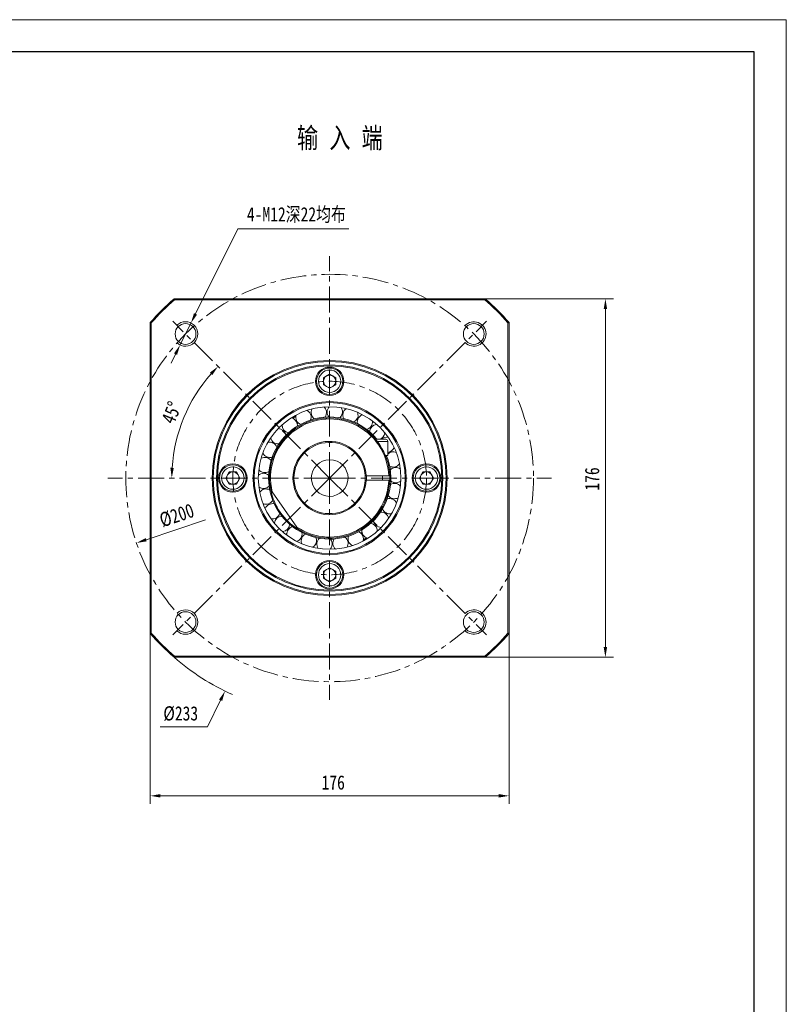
# Model space of a CAD drawing. Header units: millimetres. Extents: x -170 to 1154, y -131 to 806.
# Tile 5 of 5: x 778 to 1154, y 322 to 806. Entities that reach past the tile are written whole.
import ezdxf

# ---------------------------------------------------------------- set-up
doc = ezdxf.new("R2010")
doc.units = ezdxf.units.MM
doc.header["$LTSCALE"] = 2
doc.linetypes.add('CENTER', pattern=[10.16, 6.35, -1.27, 1.27, -1.27])
doc.layers.get('0').update_dxf_attribs({"lineweight": 18})
for name, color, linetype, lineweight in [('3中心线层', 1, 'CENTER', 18), ('7标注层', 4, 'Continuous', 18), ('图框_外框线', 7, 'Continuous', 18)]:
    doc.layers.add(name, color=color, linetype=linetype, lineweight=lineweight)
doc.styles.add('PC_TEXTSTYLE', font='txt', dxfattribs={"width": 0.8})
doc.styles.add('TH_GBDIM', font='txt', dxfattribs={"width": 0.8})
doc.dimstyles.new('TH_GBDIM', dxfattribs={"dimscale": 2, "dimtxt": 3.5, "dimasz": 2.5, "dimexe": 2, "dimexo": 0, "dimgap": 1.5, "dimtad": 1, "dimdec": 1, "dimdsep": 46, "dimtxsty": 'TH_GBDIM', "dimcen": 2.5, "dimdle": 5, "dimclrd": 4, "dimclre": 4, "dimclrt": 3, "dimadec": 0, "dimazin": 2, "dimtfac": 0.714286, "dimtdec": 1, "dimtmove": 0, "dimatfit": 3, "dimfxl": 0, "dimtolj": 1, "dimarcsym": 0})

# ---------------------------------------------------------------- blocks, each defined once
blk = doc.blocks.new('*X5')
at = {"layer": '7标注层'}
for points in [[(847.41, 425.38), (847.41, 423.71), (842.41, 424.54)], [(1013.41, 425.38), (1013.41, 423.71), (1018.41, 424.54)]]:
    blk.add_hatch(color=4, dxfattribs=at).paths.add_polyline_path(points, flags=0)
at = {"layer": '7标注层', "color": 4}
for p, q in [((842.41, 504.21), (842.41, 420.54)), ((1018.41, 504.21), (1018.41, 420.54)), ((847.41, 424.54), (1013.41, 424.54))]:
    blk.add_line(p, q, dxfattribs=at)
at = {"layer": '7标注层', "color": 3, "insert": (932.15, 431.04), "char_height": 7, "width": 21.2178, "attachment_point": 5, "style": 'TH_GBDIM'}
blk.add_mtext('176', dxfattribs=at)
blk = doc.blocks.new('*X6')
at = {"layer": '7标注层'}
for points in [[(1064.87, 663.55), (1066.54, 663.55), (1065.7, 668.55)], [(1064.87, 497.55), (1066.54, 497.55), (1065.7, 492.55)]]:
    blk.add_hatch(color=4, dxfattribs=at).paths.add_polyline_path(points, flags=0)
at = {"layer": '7标注层', "color": 4}
for p, q in [((1006.75, 668.55), (1069.7, 668.55)), ((1065.7, 497.55), (1065.7, 663.55)), ((1006.75, 492.55), (1069.7, 492.55))]:
    blk.add_line(p, q, dxfattribs=at)
at = {"layer": '7标注层', "color": 3, "insert": (1059.2, 580.09), "char_height": 7, "width": 21.2178, "attachment_point": 5, "rotation": 90, "style": 'TH_GBDIM'}
blk.add_mtext('176', dxfattribs=at)
blk = doc.blocks.new('*X7')
at = {"layer": '7标注层'}
blk.add_hatch(color=4, dxfattribs=at).paths.add_polyline_path([(876.15, 471.84), (877.65, 471.1), (879.1, 475.96)], flags=0)
at = {"layer": '7标注层', "color": 4}
for p, q in [((930.41, 575.55), (930.41, 585.55)), ((925.41, 580.55), (935.41, 580.55)), ((870.47, 458.36), (876.9, 471.47)), ((847.21, 458.36), (870.47, 458.36))]:
    blk.add_line(p, q, dxfattribs=at)
blk.add_arc((930.41, 580.55), 116.5, 229.0573, 245.8404, dxfattribs=at)
at = {"layer": '7标注层', "color": 3, "insert": (857.34, 464.86), "char_height": 7, "width": 30.5511, "attachment_point": 5, "style": 'TH_GBDIM'}
blk.add_mtext('%%C233', dxfattribs=at)
blk = doc.blocks.new('*X8')
at = {"layer": '7标注层'}
for points in [[(863.85, 661.49), (865.34, 660.74), (862.37, 656.64)], [(854.05, 641.79), (855.55, 641.04), (857.03, 645.89)]]:
    blk.add_hatch(color=4, dxfattribs=at).paths.add_polyline_path(points, flags=0)
at = {"layer": '7标注层', "color": 4}
for p, q in [((885.35, 702.88), (864.59, 661.12)), ((939.78, 702.88), (885.35, 702.88)), ((857.03, 645.89), (862.37, 656.64)), ((854.8, 641.41), (852.57, 636.94))]:
    blk.add_line(p, q, dxfattribs=at)
at = {"layer": '7标注层', "color": 3, "insert": (914.07, 709.65), "char_height": 7, "width": 102.1689, "attachment_point": 5, "style": 'TH_GBDIM'}
blk.add_mtext('4-M12深22均布', dxfattribs=at)
blk = doc.blocks.new('*X9')
at = {"layer": '7标注层'}
blk.add_hatch(color=4, dxfattribs=at).paths.add_polyline_path([(840.1, 551.06), (840.63, 549.48), (835.62, 548.68)], flags=0)
at = {"layer": '7标注层', "color": 4}
blk.add_line((869.54, 560.09), (840.36, 550.27), dxfattribs=at)
at = {"layer": '7标注层', "color": 3, "insert": (855.4, 562.19), "char_height": 7, "width": 33.5226, "attachment_point": 5, "rotation": 18.5883, "style": 'TH_GBDIM'}
blk.add_mtext('%%C200', dxfattribs=at)
blk = doc.blocks.new('*X10')
for points in [[(871.6, 632.25), (872.82, 631.11), (875.63, 635.33)], [(853.94, 585.52), (852.27, 585.58), (852.94, 580.55)]]:
    blk.add_hatch(color=4).paths.add_polyline_path(points, flags=0)
at = {"color": 4}
blk.add_arc((930.41, 580.55), 77.46, 138.6989, 176.3011, dxfattribs=at)
at = {"color": 3, "insert": (852.84, 612.69), "char_height": 7, "width": 21.6051, "attachment_point": 5, "rotation": 67.5, "style": 'TH_GBDIM'}
blk.add_mtext('45%%D', dxfattribs=at)

msp = doc.modelspace()

# ---------------------------------------------------------------- linework, layer by layer
at = {"color": 7, "linetype": 'Continuous', "lineweight": 15}
for p, q in [((854.06, 668.55), (1006.75, 668.55)), ((1006.56, 668.05), (854.25, 668.05)), ((842.41, 504.21), (842.41, 656.9)), ((842.91, 656.71), (842.91, 504.4)), ((1017.91, 504.4), (1017.91, 656.71)), ((1018.41, 656.9), (1018.41, 504.21)), ((927.41, 629.79), (930.41, 631.52)), ((927.41, 626.32), (927.41, 629.79)), ((930.41, 631.52), (933.41, 629.79)), ((933.41, 629.79), (933.41, 626.32)), ((930.41, 624.59), (927.41, 626.32)), ((933.41, 626.32), (930.41, 624.59)), ((912.41, 610), (911.93, 610.28)), ((913.85, 610.84), (912.41, 610)), ((913.91, 611.42), (913.91, 611.17)), ((944.05, 609.92), (944.24, 609.53)), ((951.43, 607.75), (951.91, 608.17)), ((908.9, 601.47), (908.87, 601.65)), ((952.97, 599.55), (957.91, 599.55)), ((958.91, 598.55), (953.78, 598.55)), ((958.91, 598.55), (958.91, 591.55)), ((958.91, 591.55), (957.78, 591.55)), ((965.07, 585.37), (964.74, 585.27)), ((879.44, 580.55), (881.17, 583.55)), ((881.17, 577.55), (879.44, 580.55)), ((881.17, 583.55), (884.64, 583.55)), ((884.64, 583.55), (886.37, 580.55)), ((886.37, 580.55), (884.64, 577.55)), ((898.88, 582.78), (898.64, 583.21)), ((947.88, 579.55), (947.88, 581.5)), ((959.39, 581.55), (948.38, 581.55)), ((948.41, 581.55), (948.41, 579.55)), ((956.41, 581.55), (956.41, 579.55)), ((959.91, 580.55), (959.89, 581.55)), ((959.89, 579.55), (959.91, 580.55)), ((974.44, 580.55), (976.17, 583.55)), ((976.17, 577.55), (974.44, 580.55)), ((976.17, 583.55), (979.64, 583.55)), ((979.64, 583.55), (981.37, 580.55)), ((981.37, 580.55), (979.64, 577.55)), ((884.64, 577.55), (881.17, 577.55)), ((895.7, 576.02), (895.82, 576.06)), ((948.38, 579.55), (959.39, 579.55)), ((961.93, 578.33), (962.17, 577.89)), ((979.64, 577.55), (976.17, 577.55)), ((914.36, 556.4), (902.22, 573.74)), ((909.38, 553.36), (908.9, 552.94)), ((916.76, 551.18), (916.57, 551.58)), ((916.82, 553.65), (916.78, 553.83)), ((946.39, 553.64), (945.94, 553.4)), ((946.96, 550.27), (948.41, 551.11)), ((948.41, 551.11), (948.89, 550.83)), ((946.91, 549.69), (946.91, 549.94)), ((927.41, 534.79), (930.41, 536.52)), ((927.41, 531.32), (927.41, 534.79)), ((930.41, 536.52), (933.41, 534.79)), ((933.41, 534.79), (933.41, 531.32)), ((930.41, 529.59), (927.41, 531.32)), ((933.41, 531.32), (930.41, 529.59)), ((854.25, 493.05), (1006.56, 493.05)), ((1006.75, 492.55), (854.06, 492.55))]:
    msp.add_line(p, q, dxfattribs=at)
for points in [[(943.89, 609.59), (944.08, 609.23), (944.11, 609.17)], [(944.31, 612.02), (944.2, 612.48), (944.11, 612.76)], [(914.42, 607.47), (914.93, 607.75), (914.94, 607.75)], [(914.49, 607.19), (914.65, 607.26), (915.16, 607.56)], [(951.45, 608.13), (951.53, 608.2), (951.69, 608.34)], [(898.52, 582.86), (898.49, 582.91), (898.29, 583.22)], [(895.74, 575.74), (896.12, 575.86), (896.14, 575.86)], [(962.29, 578.25), (962.32, 578.2), (962.52, 577.89)], [(909.37, 552.98), (909.28, 552.91), (909.13, 552.77)], [(916.93, 551.52), (916.74, 551.88), (916.7, 551.94)], [(946.32, 553.92), (946.16, 553.85), (945.66, 553.55)], [(953.75, 554.48), (953.75, 554.77), (953.71, 555.24)]]:
    msp.add_lwpolyline(points, dxfattribs=at)
for centre, radius in [((859.7, 651.27), 5.1), ((1001.12, 651.27), 5.1), ((930.41, 580.55), 57.65), ((930.41, 580.55), 57.15), ((930.41, 580.55), 55.5), ((930.41, 580.55), 55), ((930.41, 628.05), 7), ((930.41, 628.05), 6.5), ((930.41, 628.05), 5.5), ((930.41, 580.55), 37.5), ((930.41, 580.55), 37), ((930.41, 580.55), 35), ((882.91, 580.55), 7), ((882.91, 580.55), 6.5), ((882.91, 580.55), 5.5), ((977.91, 580.55), 7), ((977.91, 580.55), 6.5), ((977.91, 580.55), 5.5), ((930.41, 533.05), 7), ((930.41, 533.05), 6.5), ((930.41, 533.05), 5.5), ((859.7, 509.84), 5.1), ((1001.12, 509.84), 5.1)]:
    msp.add_circle(centre, radius, dxfattribs=at)
for centre, radius, start, end in [((930.41, 580.55), 116.5, 130.9427, 139.0573), ((930.41, 580.55), 116, 131.0349, 138.9651), ((930.41, 580.55), 116, 41.0349, 48.9651), ((930.41, 580.55), 116.5, 40.9427, 49.0573), ((930.41, 628.05), 3, 120, 180), ((930.41, 628.05), 3, 60, 120), ((930.41, 628.05), 3, 0, 60), ((930.41, 628.05), 3, 180, 240), ((930.41, 628.05), 3, 240, 300), ((930.41, 628.05), 3, 300, 0), ((925.1, 612.62), 3.75, 150.0053, 233.721), ((925.1, 612.62), 3.75, 9.3967, 48.7882), ((932.93, 612.96), 3.75, 136.1591, 219.8748), ((932.93, 612.96), 3.75, 9.3967, 34.942), ((940.61, 611.41), 3.75, 122.3129, 206.0286), ((930.41, 580.55), 30, 39.2965, 189.3967), ((930.41, 580.55), 29.5, 1.9426, 191.2419), ((930.41, 580.55), 29, 1.9761, 193.5967), ((910.81, 606.48), 3.75, 9.3967, 76.4805), ((912.41, 611.73), 1.5, 252.7063, 300), ((912.41, 611.73), 1.5, 300, 347.2937), ((917.58, 610.42), 3.75, 163.8514, 247.5671), ((917.58, 610.42), 3.75, 9.3967, 62.6343), ((917.58, 610.42), 3.75, 338.9186, 9.3967), ((925.1, 612.62), 3.75, 325.0725, 9.3967), ((932.93, 612.96), 3.75, 311.2263, 9.3967), ((940.61, 611.41), 3.75, 297.3802, 9.3967), ((947.7, 608.07), 3.75, 108.4668, 192.1825), ((905.17, 601.04), 3.75, 9.3967, 90.3266), ((910.81, 606.48), 3.75, 177.6976, 261.4133), ((910.81, 606.48), 3.75, 352.7648, 9.3967), ((947.7, 608.07), 3.75, 283.534, 7.2497), ((953.78, 603.14), 3.75, 94.6206, 178.7253), ((905.17, 601.04), 3.75, 191.5437, 275.2594), ((953.78, 603.14), 3.75, 287.2494, 353.4036), ((958.51, 596.89), 3.75, 80.7745, 134.6337), ((957.91, 598.55), 1, 0, 90), ((901, 594.4), 3.75, 20.4571, 104.1728), ((930.41, 580.55), 18, 3.1847, 356.8153), ((930.41, 580.55), 17.5, 3.2758, 356.7242), ((958.51, 596.89), 3.75, 276.1441, 339.5574), ((898.54, 586.96), 3.75, 34.3033, 118.019), ((901, 594.4), 3.75, 205.3899, 289.1056), ((930.41, 580.55), 30, 189.3967, 21.4503), ((961.6, 589.69), 3.75, 66.9283, 135.8461), ((930.41, 580.55), 9, 90, 89.0591), ((961.6, 589.69), 3.75, 241.9956, 325.7113), ((962.88, 581.96), 3.75, 53.0822, 136.7979), ((882.91, 580.55), 3, 150, 210), ((882.91, 580.55), 3, 90, 150), ((882.91, 580.55), 3, 30, 90), ((882.91, 580.55), 3, 330, 30), ((897.94, 579.15), 3.75, 48.1494, 131.8651), ((898.54, 586.96), 3.75, 219.236, 302.9517), ((977.91, 580.55), 3, 150, 210), ((977.91, 580.55), 3, 90, 150), ((977.91, 580.55), 3, 30, 90), ((977.91, 580.55), 3, 330, 30), ((882.91, 580.55), 3, 210, 270), ((882.91, 580.55), 3, 270, 330), ((897.94, 579.15), 3.75, 233.0822, 316.7979), ((930.41, 580.55), 29, 236.4033, 358.0239), ((930.41, 580.55), 29.5, 238.7581, 358.0574), ((962.27, 574.15), 3.75, 39.236, 122.9517), ((962.88, 581.96), 3.75, 228.1494, 311.8651), ((977.91, 580.55), 3, 210, 270), ((977.91, 580.55), 3, 270, 330), ((899.22, 571.42), 3.75, 61.9956, 145.7113), ((930.41, 580.55), 29.5, 191.2419, 238.3676), ((959.81, 566.71), 3.75, 25.3899, 109.2218), ((962.27, 574.15), 3.75, 214.3033, 298.019), ((899.22, 571.42), 3.75, 246.9283, 330.644), ((902.31, 564.22), 3.75, 75.8417, 159.5574), ((902.31, 564.22), 3.75, 260.7745, 344.4902), ((907.03, 557.97), 3.75, 89.6879, 173.4036), ((955.64, 560.07), 3.75, 11.5437, 95.2594), ((959.81, 566.71), 3.75, 200.4571, 284.1728), ((907.03, 557.97), 3.75, 274.6206, 358.3363), ((913.12, 553.04), 3.75, 103.534, 187.2497), ((950.01, 554.63), 3.75, 9.3967, 81.4133), ((955.64, 560.07), 3.75, 186.6109, 270.3266), ((913.12, 553.04), 3.75, 288.4668, 9.3967), ((920.2, 549.7), 3.75, 117.3802, 201.0959), ((920.2, 549.7), 3.75, 9.3967, 26.0286), ((935.71, 548.49), 3.75, 9.3967, 53.721), ((943.23, 550.69), 3.75, 158.9186, 242.6343), ((943.23, 550.69), 3.75, 9.3967, 67.5671), ((950.01, 554.63), 3.75, 172.7648, 256.4805), ((943.23, 550.69), 3.75, 343.8514, 9.3967), ((920.2, 549.7), 3.75, 302.3129, 9.3967), ((927.89, 548.15), 3.75, 131.2263, 214.942), ((927.89, 548.15), 3.75, 316.1591, 9.3967), ((927.89, 548.15), 3.75, 9.3967, 39.8748), ((935.71, 548.49), 3.75, 145.0725, 228.7882), ((935.71, 548.49), 3.75, 330.0053, 9.3967), ((948.41, 549.38), 1.5, 120, 167.2937), ((948.41, 549.38), 1.5, 72.7063, 120), ((930.41, 533.05), 3, 120, 180), ((930.41, 533.05), 3, 180, 240), ((930.41, 533.05), 3, 60, 120), ((930.41, 533.05), 3, 0, 60), ((930.41, 533.05), 3, 300, 0), ((930.41, 533.05), 3, 240, 300), ((930.41, 580.55), 116.5, 220.9427, 229.0573), ((930.41, 580.55), 116, 221.0349, 228.9651), ((930.41, 580.55), 116, 311.0349, 318.9651), ((930.41, 580.55), 116.5, 310.9427, 319.0573)]:
    msp.add_arc(centre, radius, start, end, dxfattribs=at)
at = {"color": 4}
for centre, start, end in [((859.7, 651.27), 226.7191, 135), ((1001.12, 651.27), 225, 136.7191), ((859.7, 509.84), 225, 133.2809), ((1001.12, 509.84), 223.2809, 135)]:
    msp.add_arc(centre, 6, start, end, dxfattribs=at)
at = {"color": 7, "linetype": 'Continuous', "lineweight": 15}
for points in [[(854.06, 668.55), (854.25, 668.05)], [(1006.75, 668.55), (1006.56, 668.05)], [(842.41, 656.9), (842.91, 656.71)], [(1017.91, 656.71), (1018.41, 656.9)], [(948.38, 581.55), (947.88, 581.55)], [(959.89, 581.55), (959.39, 581.55)], [(947.88, 579.55), (948.38, 579.55)], [(959.39, 579.55), (959.89, 579.55)], [(901.47, 574.8), (902.22, 573.74)], [(914.36, 556.4), (915.11, 555.33)], [(842.41, 504.21), (842.91, 504.4)], [(1017.91, 504.4), (1018.41, 504.21)], [(854.25, 493.05), (854.06, 492.55)], [(1006.56, 493.05), (1006.75, 492.55)]]:
    msp.add_open_spline(points, degree=1, dxfattribs=at)
at = {"layer": '3中心线层'}
for q in [(930.41, 689.4), (853.44, 657.52), (1007.37, 657.52), (821.57, 580.55), (853.44, 503.59), (930.41, 471.71), (1007.37, 503.59), (1039.25, 580.55)]:
    msp.add_line((930.41, 580.55), q, dxfattribs=at)
for radius in [100, 47.5]:
    msp.add_circle((930.41, 580.55), radius, dxfattribs=at)
at = {"layer": '图框_外框线', "color": 3}
msp.add_lwpolyline([(-170.06, -131.07), (1154.46, -131.07), (1154.46, 805.55), (-170.06, 805.55)], close=True, dxfattribs=at)
at = {"layer": '图框_外框线', "color": 3, "lineweight": 25}
msp.add_lwpolyline([(-91.22, -115.3), (1138.69, -115.3), (1138.69, 789.79), (-91.22, 789.79)], close=True, dxfattribs=at)

# ---------------------------------------------------------------- texts
at = {"color": 3, "insert": (914.37, 752.55), "char_height": 10, "width": 71.9772, "attachment_point": 1, "style": 'PC_TEXTSTYLE'}
msp.add_mtext('输 入 端', dxfattribs=at)

# ---------------------------------------------------------------- dimensions: what is measured, and where the dimension line sits
dim = msp.add_angular_dim_2l(base=(858.84, 610.2), line1=((930.41, 580.55), (853.44, 657.52)), line2=((930.41, 580.55), (821.57, 580.55)), dimstyle='TH_GBDIM', override={"dimtad": 1, "dimtih": 0, "dimtoh": 0, "dimsah": 1, "dimtdec": 0, "dimtzin": 8})
dim.commit()
dim.dimension.update_dxf_attribs({"geometry": '*X10', "text_midpoint": (852.84, 612.69)})
at = {"layer": '7标注层'}
dim = msp.add_diameter_dim_2p(p1=(857.03, 645.89), p2=(862.37, 656.64), text='4-M12深22均布', dimstyle='TH_GBDIM', override={"dimtoh": 1, "dimdec": 0, "dimpost": '%%C<>', "dimsah": 1, "dimtzin": 0}, dxfattribs=at)
dim.commit()
dim.dimension.update_dxf_attribs({"geometry": '*X8', "text_midpoint": (885.35, 702.88), "dimtype": 163})
for p1, p2, override, picture, middle in [((981.71, 685.15), (879.1, 475.96), {"dimtih": 1, "dimtoh": 1, "dimpost": '%%C<>', "dimsah": 1, "dimtofl": 0, "dimtzin": 0}, '*X7', (870.47, 458.36)), ((1025.19, 612.43), (835.62, 548.68), {"dimpost": '%%C<>', "dimsah": 1, "dimtzin": 0}, '*X9', (857.48, 556.03))]:
    dim = msp.add_diameter_dim_2p(p1=p1, p2=p2, dimstyle='TH_GBDIM', override=override, dxfattribs=at)
    dim.commit()
    dim.dimension.update_dxf_attribs({"geometry": picture, "text_midpoint": middle, "dimtype": 163})
dim = msp.add_linear_dim(base=(1065.7, 668.55), p1=(1006.75, 492.55), p2=(1006.75, 668.55), angle=90, dimstyle='TH_GBDIM', override={"dimsah": 1, "dimtzin": 0}, dxfattribs=at)
dim.commit()
dim.dimension.update_dxf_attribs({"geometry": '*X6', "text_midpoint": (1065.7, 580.09), "dimtype": 160})
dim = msp.add_linear_dim(base=(1018.41, 424.54), p1=(842.41, 504.21), p2=(1018.41, 504.21), dimstyle='TH_GBDIM', override={"dimsah": 1, "dimtzin": 0}, dxfattribs=at)
dim.commit()
dim.dimension.update_dxf_attribs({"geometry": '*X5', "text_midpoint": (932.15, 424.54), "dimtype": 160})

doc.saveas('drawing.dxf')
